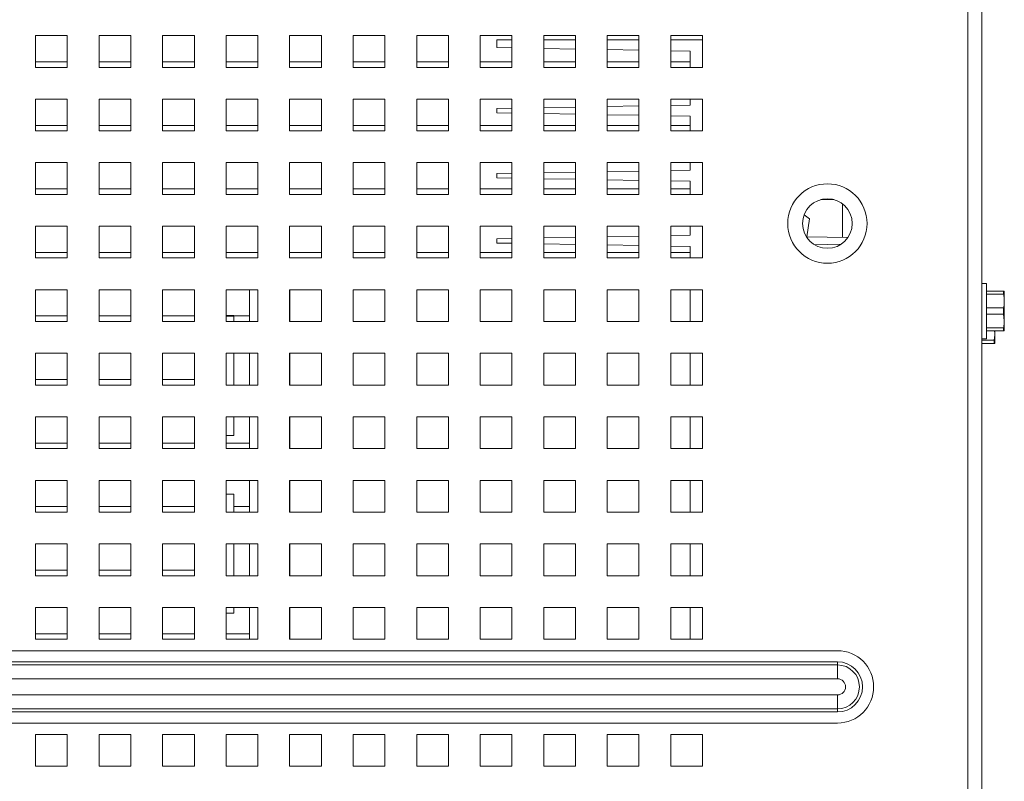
# Paper-space layout '2' of a CAD drawing. Header units: inches. Extents: x 1 to 109, y 1 to 85.
# Tile 64 of 71: x 59.11 to 64.28, y 72.86 to 76.85. Entities that reach past the tile are written whole.
import ezdxf

# ---------------------------------------------------------------- set-up
doc = ezdxf.new("R2010")
doc.units = ezdxf.units.IN
doc.header["$MEASUREMENT"] = 0

psp = doc.layouts.new('2')

# ---------------------------------------------------------------- linework, layer by layer
at = {"color": 7, "linetype": 'Continuous', "lineweight": 15, "ltscale": 5}
for p, q in [((64.0876, 69.0589), (64.0876, 82.2641)), ((64.1616, 82.2641), (64.1616, 69.0589)), ((59.3619, 76.7682), (59.1952, 76.7682)), ((59.1952, 76.7682), (59.1952, 76.6016)), ((59.3619, 76.6016), (59.3619, 76.7682)), ((59.6952, 76.7682), (59.5286, 76.7682)), ((59.5286, 76.7682), (59.5286, 76.6016)), ((59.6952, 76.6016), (59.6952, 76.7682)), ((60.0286, 76.7682), (59.8619, 76.7682)), ((59.8619, 76.7682), (59.8619, 76.6016)), ((60.0286, 76.6016), (60.0286, 76.7682)), ((60.3619, 76.7682), (60.1952, 76.7682)), ((60.1952, 76.7682), (60.1952, 76.6016)), ((60.3619, 76.6016), (60.3619, 76.7682)), ((60.6952, 76.7682), (60.5286, 76.7682)), ((60.5286, 76.7682), (60.5286, 76.6016)), ((60.6952, 76.6016), (60.6952, 76.7682)), ((61.0286, 76.7682), (60.8619, 76.7682)), ((60.8619, 76.7682), (60.8619, 76.6016)), ((61.0286, 76.6016), (61.0286, 76.7682)), ((61.3619, 76.7682), (61.1952, 76.7682)), ((61.1952, 76.7682), (61.1952, 76.6016)), ((61.3619, 76.6016), (61.3619, 76.7682)), ((61.6952, 76.7682), (61.5286, 76.7682)), ((61.5286, 76.7682), (61.5286, 76.6016)), ((61.6161, 76.7049), (61.6161, 76.7456)), ((61.6952, 76.7456), (61.6161, 76.7456)), ((61.6952, 76.6016), (61.6952, 76.7682)), ((62.0286, 76.7682), (61.8619, 76.7682)), ((61.8619, 76.7682), (61.8619, 76.6016)), ((62.0286, 76.7456), (61.8619, 76.7456)), ((62.0286, 76.6016), (62.0286, 76.7682)), ((62.3619, 76.7682), (62.1952, 76.7682)), ((62.1952, 76.7682), (62.1952, 76.6016)), ((62.3619, 76.7456), (62.1952, 76.7456)), ((62.3619, 76.6016), (62.3619, 76.7682)), ((62.6952, 76.7682), (62.5286, 76.7682)), ((62.5286, 76.7682), (62.5286, 76.6016)), ((62.6952, 76.7456), (62.5286, 76.7456)), ((62.6952, 76.6016), (62.6952, 76.7682)), ((61.6952, 76.7036), (61.6161, 76.7049)), ((62.0286, 76.6977), (61.8619, 76.7006)), ((62.3619, 76.6919), (62.1952, 76.6948)), ((62.6307, 76.6872), (62.5286, 76.689)), ((62.6307, 76.6016), (62.6307, 76.6872)), ((59.1952, 76.6307), (59.3617, 76.6307)), ((59.3617, 76.6307), (59.3617, 76.6016)), ((59.5286, 76.6307), (59.6951, 76.6307)), ((59.6951, 76.6307), (59.6951, 76.6016)), ((59.8619, 76.6307), (60.0284, 76.6307)), ((60.0284, 76.6307), (60.0284, 76.6016)), ((60.1952, 76.6307), (60.3617, 76.6307)), ((60.3617, 76.6307), (60.3617, 76.6016)), ((60.5286, 76.6307), (60.6951, 76.6307)), ((60.6951, 76.6307), (60.6951, 76.6016)), ((60.8619, 76.6307), (61.0284, 76.6307)), ((61.0284, 76.6307), (61.0284, 76.6016)), ((61.1952, 76.6307), (61.3617, 76.6307)), ((61.3617, 76.6307), (61.3617, 76.6016)), ((61.5286, 76.6307), (61.6951, 76.6307)), ((61.6951, 76.6307), (61.6951, 76.6016)), ((61.8619, 76.6307), (62.0284, 76.6307)), ((62.0284, 76.6307), (62.0284, 76.6016)), ((62.1952, 76.6307), (62.3617, 76.6307)), ((62.3617, 76.6307), (62.3617, 76.6016)), ((62.5286, 76.6307), (62.6307, 76.6307)), ((59.1952, 76.6016), (59.3619, 76.6016)), ((59.5286, 76.6016), (59.6952, 76.6016)), ((59.8619, 76.6016), (60.0286, 76.6016)), ((60.1952, 76.6016), (60.3619, 76.6016)), ((60.5286, 76.6016), (60.6952, 76.6016)), ((60.8619, 76.6016), (61.0286, 76.6016)), ((61.1952, 76.6016), (61.3619, 76.6016)), ((61.5286, 76.6016), (61.6952, 76.6016)), ((61.8619, 76.6016), (62.0286, 76.6016)), ((62.1952, 76.6016), (62.3619, 76.6016)), ((62.5286, 76.6016), (62.6952, 76.6016)), ((59.3619, 76.4349), (59.1952, 76.4349)), ((59.1952, 76.4349), (59.1952, 76.2682)), ((59.3619, 76.2682), (59.3619, 76.4349)), ((59.6952, 76.4349), (59.5286, 76.4349)), ((59.5286, 76.4349), (59.5286, 76.2682)), ((59.6952, 76.2682), (59.6952, 76.4349)), ((60.0286, 76.4349), (59.8619, 76.4349)), ((59.8619, 76.4349), (59.8619, 76.2682)), ((60.0286, 76.2682), (60.0286, 76.4349)), ((60.3619, 76.4349), (60.1952, 76.4349)), ((60.1952, 76.4349), (60.1952, 76.2682)), ((60.3619, 76.2682), (60.3619, 76.4349)), ((60.6952, 76.4349), (60.5286, 76.4349)), ((60.5286, 76.4349), (60.5286, 76.2682)), ((60.6952, 76.2682), (60.6952, 76.4349)), ((61.0286, 76.4349), (60.8619, 76.4349)), ((60.8619, 76.4349), (60.8619, 76.2682)), ((61.0286, 76.2682), (61.0286, 76.4349)), ((61.3619, 76.4349), (61.1952, 76.4349)), ((61.1952, 76.4349), (61.1952, 76.2682)), ((61.3619, 76.2682), (61.3619, 76.4349)), ((61.6952, 76.4349), (61.5286, 76.4349)), ((61.5286, 76.4349), (61.5286, 76.2682)), ((61.6952, 76.2682), (61.6952, 76.4349)), ((62.0286, 76.4349), (61.8619, 76.4349)), ((61.8619, 76.4349), (61.8619, 76.2682)), ((62.0286, 76.2682), (62.0286, 76.4349)), ((62.3619, 76.4349), (62.1952, 76.4349)), ((62.1952, 76.4349), (62.1952, 76.2682)), ((62.3619, 76.2682), (62.3619, 76.4349)), ((62.6952, 76.4349), (62.5286, 76.4349)), ((62.5286, 76.4349), (62.5286, 76.2682)), ((62.6307, 76.4039), (62.6307, 76.4349)), ((62.6952, 76.2682), (62.6952, 76.4349)), ((61.6161, 76.3862), (61.6952, 76.3876)), ((61.6161, 76.3633), (61.6161, 76.3862)), ((61.8619, 76.3905), (62.0286, 76.3934)), ((62.1952, 76.3963), (62.3619, 76.3992)), ((62.5286, 76.4021), (62.6307, 76.4039)), ((61.6952, 76.3619), (61.6161, 76.3633)), ((62.0286, 76.3561), (61.8619, 76.359)), ((62.3619, 76.3502), (62.1952, 76.3532)), ((62.6307, 76.3456), (62.5286, 76.3473)), ((62.6307, 76.2682), (62.6307, 76.3456)), ((59.1952, 76.2974), (59.3617, 76.2974)), ((59.1952, 76.2682), (59.3619, 76.2682)), ((59.3617, 76.2974), (59.3617, 76.2682)), ((59.5286, 76.2974), (59.6951, 76.2974)), ((59.5286, 76.2682), (59.6952, 76.2682)), ((59.6951, 76.2974), (59.6951, 76.2682)), ((59.8619, 76.2974), (60.0284, 76.2974)), ((59.8619, 76.2682), (60.0286, 76.2682)), ((60.0284, 76.2974), (60.0284, 76.2682)), ((60.1952, 76.2974), (60.3617, 76.2974)), ((60.1952, 76.2682), (60.3619, 76.2682)), ((60.3617, 76.2974), (60.3617, 76.2682)), ((60.5286, 76.2974), (60.6951, 76.2974)), ((60.5286, 76.2682), (60.6952, 76.2682)), ((60.6951, 76.2974), (60.6951, 76.2682)), ((60.8619, 76.2974), (61.0284, 76.2974)), ((60.8619, 76.2682), (61.0286, 76.2682)), ((61.0284, 76.2974), (61.0284, 76.2682)), ((61.1952, 76.2974), (61.3617, 76.2974)), ((61.1952, 76.2682), (61.3619, 76.2682)), ((61.3617, 76.2974), (61.3617, 76.2682)), ((61.5286, 76.2974), (61.6951, 76.2974)), ((61.5286, 76.2682), (61.6952, 76.2682)), ((61.6951, 76.2974), (61.6951, 76.2682)), ((61.8619, 76.2974), (62.0284, 76.2974)), ((61.8619, 76.2682), (62.0286, 76.2682)), ((62.0284, 76.2974), (62.0284, 76.2682)), ((62.1952, 76.2974), (62.3617, 76.2974)), ((62.1952, 76.2682), (62.3619, 76.2682)), ((62.3617, 76.2974), (62.3617, 76.2682)), ((62.5286, 76.2974), (62.6307, 76.2974)), ((62.5286, 76.2682), (62.6952, 76.2682)), ((59.3619, 76.1016), (59.1952, 76.1016)), ((59.1952, 76.1016), (59.1952, 75.9349)), ((59.3619, 75.9349), (59.3619, 76.1016)), ((59.6952, 76.1016), (59.5286, 76.1016)), ((59.5286, 76.1016), (59.5286, 75.9349)), ((59.6952, 75.9349), (59.6952, 76.1016)), ((60.0286, 76.1016), (59.8619, 76.1016)), ((59.8619, 76.1016), (59.8619, 75.9349)), ((60.0286, 75.9349), (60.0286, 76.1016)), ((60.3619, 76.1016), (60.1952, 76.1016)), ((60.1952, 76.1016), (60.1952, 75.9349)), ((60.3619, 75.9349), (60.3619, 76.1016)), ((60.6952, 76.1016), (60.5286, 76.1016)), ((60.5286, 76.1016), (60.5286, 75.9349)), ((60.6952, 75.9349), (60.6952, 76.1016)), ((61.0286, 76.1016), (60.8619, 76.1016)), ((60.8619, 76.1016), (60.8619, 75.9349)), ((61.0286, 75.9349), (61.0286, 76.1016)), ((61.3619, 76.1016), (61.1952, 76.1016)), ((61.1952, 76.1016), (61.1952, 75.9349)), ((61.3619, 75.9349), (61.3619, 76.1016)), ((61.6952, 76.1016), (61.5286, 76.1016)), ((61.5286, 76.1016), (61.5286, 75.9349)), ((61.6952, 75.9349), (61.6952, 76.1016)), ((62.0286, 76.1016), (61.8619, 76.1016)), ((61.8619, 76.1016), (61.8619, 75.9349)), ((62.0286, 75.9349), (62.0286, 76.1016)), ((62.3619, 76.1016), (62.1952, 76.1016)), ((62.1952, 76.1016), (62.1952, 75.9349)), ((62.3619, 75.9349), (62.3619, 76.1016)), ((62.6952, 76.1016), (62.5286, 76.1016)), ((62.5286, 76.1016), (62.5286, 75.9349)), ((62.5286, 76.0604), (62.6307, 76.0622)), ((62.6307, 76.0622), (62.6307, 76.1016)), ((62.6952, 75.9349), (62.6952, 76.1016)), ((61.6161, 76.0445), (61.6952, 76.0459)), ((61.6161, 76.0216), (61.6161, 76.0445)), ((61.6952, 76.0202), (61.6161, 76.0216)), ((61.8619, 76.0488), (62.0286, 76.0517)), ((62.0286, 76.0144), (61.8619, 76.0173)), ((62.1952, 76.0546), (62.3619, 76.0575)), ((62.3619, 76.0086), (62.1952, 76.0115)), ((59.1952, 75.9641), (59.3617, 75.9641)), ((59.3617, 75.9641), (59.3617, 75.9349)), ((59.5286, 75.9641), (59.6951, 75.9641)), ((59.6951, 75.9641), (59.6951, 75.9349)), ((59.8619, 75.9641), (60.0284, 75.9641)), ((60.0284, 75.9641), (60.0284, 75.9349)), ((60.1952, 75.9641), (60.3617, 75.9641)), ((60.3617, 75.9641), (60.3617, 75.9349)), ((60.5286, 75.9641), (60.6951, 75.9641)), ((60.6951, 75.9641), (60.6951, 75.9349)), ((60.8619, 75.9641), (61.0284, 75.9641)), ((61.0284, 75.9641), (61.0284, 75.9349)), ((61.1952, 75.9641), (61.3617, 75.9641)), ((61.3617, 75.9641), (61.3617, 75.9349)), ((61.5286, 75.9641), (61.6951, 75.9641)), ((61.6951, 75.9641), (61.6951, 75.9349)), ((61.8619, 75.9641), (62.0284, 75.9641)), ((62.0284, 75.9641), (62.0284, 75.9349)), ((62.1952, 75.9641), (62.3617, 75.9641)), ((62.3617, 75.9641), (62.3617, 75.9349)), ((62.6307, 76.0039), (62.5286, 76.0057)), ((62.5286, 75.9641), (62.6307, 75.9641)), ((62.6307, 75.9349), (62.6307, 76.0039)), ((59.1952, 75.9349), (59.3619, 75.9349)), ((59.5286, 75.9349), (59.6952, 75.9349)), ((59.8619, 75.9349), (60.0286, 75.9349)), ((60.1952, 75.9349), (60.3619, 75.9349)), ((60.5286, 75.9349), (60.6952, 75.9349)), ((60.8619, 75.9349), (61.0286, 75.9349)), ((61.1952, 75.9349), (61.3619, 75.9349)), ((61.5286, 75.9349), (61.6952, 75.9349)), ((61.8619, 75.9349), (62.0286, 75.9349)), ((62.1952, 75.9349), (62.3619, 75.9349)), ((62.5286, 75.9349), (62.6952, 75.9349)), ((63.3847, 75.9079), (63.3168, 75.9079)), ((63.4295, 75.8858), (63.4295, 75.7094)), ((63.2566, 75.8063), (63.2291, 75.8282)), ((63.2427, 75.7126), (63.2566, 75.8063)), ((59.3619, 75.7682), (59.1952, 75.7682)), ((59.1952, 75.7682), (59.1952, 75.6016)), ((59.3619, 75.6016), (59.3619, 75.7682)), ((59.6952, 75.7682), (59.5286, 75.7682)), ((59.5286, 75.7682), (59.5286, 75.6016)), ((59.6952, 75.6016), (59.6952, 75.7682)), ((60.0286, 75.7682), (59.8619, 75.7682)), ((59.8619, 75.7682), (59.8619, 75.6016)), ((60.0286, 75.6016), (60.0286, 75.7682)), ((60.3619, 75.7682), (60.1952, 75.7682)), ((60.1952, 75.7682), (60.1952, 75.6016)), ((60.3619, 75.6016), (60.3619, 75.7682)), ((60.6952, 75.7682), (60.5286, 75.7682)), ((60.5286, 75.7682), (60.5286, 75.6016)), ((60.6952, 75.6016), (60.6952, 75.7682)), ((61.0286, 75.7682), (60.8619, 75.7682)), ((60.8619, 75.7682), (60.8619, 75.6016)), ((61.0286, 75.6016), (61.0286, 75.7682)), ((61.3619, 75.7682), (61.1952, 75.7682)), ((61.1952, 75.7682), (61.1952, 75.6016)), ((61.3619, 75.6016), (61.3619, 75.7682)), ((61.6952, 75.7682), (61.5286, 75.7682)), ((61.5286, 75.7682), (61.5286, 75.6016)), ((61.6952, 75.6016), (61.6952, 75.7682)), ((62.0286, 75.7682), (61.8619, 75.7682)), ((61.8619, 75.7682), (61.8619, 75.6016)), ((62.0286, 75.6016), (62.0286, 75.7682)), ((62.3619, 75.7682), (62.1952, 75.7682)), ((62.1952, 75.7682), (62.1952, 75.6016)), ((62.3619, 75.6016), (62.3619, 75.7682)), ((62.6952, 75.7682), (62.5286, 75.7682)), ((62.5286, 75.7682), (62.5286, 75.6016)), ((62.6307, 75.7206), (62.6307, 75.7682)), ((62.6952, 75.6016), (62.6952, 75.7682)), ((61.6161, 75.7028), (61.6952, 75.7042)), ((61.6161, 75.6799), (61.6161, 75.7028)), ((61.8619, 75.7071), (62.0286, 75.71)), ((62.1952, 75.713), (62.3619, 75.7159)), ((62.5286, 75.7188), (62.6307, 75.7206)), ((63.4579, 75.7089), (63.241, 75.7127)), ((61.6952, 75.6786), (61.6161, 75.6799)), ((62.0286, 75.6727), (61.8619, 75.6756)), ((62.3619, 75.6669), (62.1952, 75.6698)), ((62.6307, 75.6622), (62.5286, 75.664)), ((62.6307, 75.6016), (62.6307, 75.6622)), ((63.2839, 75.6709), (63.4214, 75.6733)), ((59.1952, 75.6307), (59.3617, 75.6307)), ((59.1952, 75.6016), (59.3619, 75.6016)), ((59.3617, 75.6307), (59.3617, 75.6016)), ((59.5286, 75.6307), (59.6951, 75.6307)), ((59.5286, 75.6016), (59.6952, 75.6016)), ((59.6951, 75.6307), (59.6951, 75.6016)), ((59.8619, 75.6307), (60.0284, 75.6307)), ((59.8619, 75.6016), (60.0286, 75.6016)), ((60.0284, 75.6307), (60.0284, 75.6016)), ((60.1952, 75.6307), (60.3617, 75.6307)), ((60.1952, 75.6016), (60.3619, 75.6016)), ((60.3617, 75.6307), (60.3617, 75.6016)), ((60.5286, 75.6307), (60.6951, 75.6307)), ((60.5286, 75.6016), (60.6952, 75.6016)), ((60.6951, 75.6307), (60.6951, 75.6016)), ((60.8619, 75.6307), (61.0284, 75.6307)), ((60.8619, 75.6016), (61.0286, 75.6016)), ((61.0284, 75.6307), (61.0284, 75.6016)), ((61.1952, 75.6307), (61.3617, 75.6307)), ((61.1952, 75.6016), (61.3619, 75.6016)), ((61.3617, 75.6307), (61.3617, 75.6016)), ((61.5286, 75.6307), (61.6951, 75.6307)), ((61.5286, 75.6016), (61.6952, 75.6016)), ((61.6951, 75.6307), (61.6951, 75.6016)), ((61.8619, 75.6307), (62.0284, 75.6307)), ((61.8619, 75.6016), (62.0286, 75.6016)), ((62.0284, 75.6307), (62.0284, 75.6016)), ((62.1952, 75.6307), (62.3617, 75.6307)), ((62.1952, 75.6016), (62.3619, 75.6016)), ((62.3617, 75.6307), (62.3617, 75.6016)), ((62.5286, 75.6307), (62.6307, 75.6307)), ((62.5286, 75.6016), (62.6952, 75.6016)), ((64.1851, 75.4682), (64.1616, 75.4682)), ((64.1851, 75.1782), (64.1851, 75.4682)), ((59.3619, 75.4349), (59.1952, 75.4349)), ((59.1952, 75.4349), (59.1952, 75.2682)), ((59.3619, 75.2682), (59.3619, 75.4349)), ((59.6952, 75.4349), (59.5286, 75.4349)), ((59.5286, 75.4349), (59.5286, 75.2682)), ((59.6952, 75.2682), (59.6952, 75.4349)), ((60.0286, 75.4349), (59.8619, 75.4349)), ((59.8619, 75.4349), (59.8619, 75.2682)), ((60.0286, 75.2682), (60.0286, 75.4349)), ((60.3619, 75.4349), (60.1952, 75.4349)), ((60.1952, 75.4349), (60.1952, 75.2682)), ((60.3186, 75.2682), (60.3186, 75.4349)), ((60.3619, 75.2682), (60.3619, 75.4349)), ((60.6952, 75.4349), (60.5286, 75.4349)), ((60.5286, 75.4349), (60.5286, 75.2682)), ((60.5302, 75.4349), (60.5302, 75.2682)), ((60.6952, 75.2682), (60.6952, 75.4349)), ((61.0286, 75.4349), (60.8619, 75.4349)), ((60.8619, 75.4349), (60.8619, 75.2682)), ((61.0286, 75.2682), (61.0286, 75.4349)), ((61.3619, 75.4349), (61.1952, 75.4349)), ((61.1952, 75.4349), (61.1952, 75.2682)), ((61.3619, 75.2682), (61.3619, 75.4349)), ((61.6952, 75.4349), (61.5286, 75.4349)), ((61.5286, 75.4349), (61.5286, 75.2682)), ((61.6952, 75.2682), (61.6952, 75.4349)), ((62.0286, 75.4349), (61.8619, 75.4349)), ((61.8619, 75.4349), (61.8619, 75.2682)), ((62.0286, 75.2682), (62.0286, 75.4349)), ((62.3619, 75.4349), (62.1952, 75.4349)), ((62.1952, 75.4349), (62.1952, 75.2682)), ((62.3619, 75.2682), (62.3619, 75.4349)), ((62.6952, 75.4349), (62.5286, 75.4349)), ((62.5286, 75.4349), (62.5286, 75.2682)), ((62.6307, 75.2682), (62.6307, 75.4349)), ((62.6952, 75.2682), (62.6952, 75.4349)), ((64.1851, 75.4274), (64.2754, 75.4274)), ((64.2754, 75.4109), (64.1851, 75.4109)), ((64.2754, 75.4109), (64.2754, 75.4274)), ((64.2791, 75.4266), (64.2787, 75.4274)), ((64.2791, 75.4266), (64.2791, 75.3753)), ((64.1851, 75.3397), (64.2754, 75.3397)), ((64.2754, 75.3068), (64.2754, 75.3397)), ((64.2791, 75.3753), (64.2791, 75.2711)), ((59.1952, 75.2974), (59.3617, 75.2974)), ((59.3617, 75.2974), (59.3617, 75.2682)), ((59.5286, 75.2974), (59.6951, 75.2974)), ((59.6951, 75.2974), (59.6951, 75.2682)), ((59.8619, 75.2974), (60.0284, 75.2974)), ((60.0284, 75.2974), (60.0284, 75.2682)), ((60.1952, 75.2995), (60.2353, 75.2995)), ((60.1952, 75.296), (60.2353, 75.296)), ((60.2353, 75.296), (60.2353, 75.2995)), ((60.2353, 75.2974), (60.3186, 75.2974)), ((60.2353, 75.2682), (60.2353, 75.296)), ((64.2754, 75.3068), (64.1851, 75.3068)), ((64.2791, 75.2711), (64.2754, 75.3068)), ((59.1952, 75.2682), (59.3619, 75.2682)), ((59.5286, 75.2682), (59.6952, 75.2682)), ((59.8619, 75.2682), (60.0286, 75.2682)), ((60.1952, 75.2682), (60.3619, 75.2682)), ((60.5286, 75.2682), (60.6952, 75.2682)), ((60.8619, 75.2682), (61.0286, 75.2682)), ((61.1952, 75.2682), (61.3619, 75.2682)), ((61.5286, 75.2682), (61.6952, 75.2682)), ((61.8619, 75.2682), (62.0286, 75.2682)), ((62.1952, 75.2682), (62.3619, 75.2682)), ((62.5286, 75.2682), (62.6952, 75.2682)), ((64.1851, 75.2355), (64.2754, 75.2355)), ((64.2754, 75.2191), (64.2754, 75.2355)), ((64.2791, 75.2199), (64.2791, 75.2711)), ((64.2754, 75.2191), (64.1851, 75.2191)), ((64.2292, 75.2055), (64.2278, 75.2191)), ((64.2292, 75.2191), (64.2292, 75.2055)), ((64.2292, 75.1542), (64.2292, 75.2055)), ((64.2787, 75.2191), (64.2791, 75.2199)), ((64.1616, 75.1782), (64.1851, 75.1782)), ((64.1616, 75.1698), (64.2256, 75.1698)), ((64.2256, 75.1534), (64.1616, 75.1534)), ((64.2256, 75.1534), (64.2256, 75.1698)), ((64.2288, 75.1534), (64.2292, 75.1542)), ((59.3619, 75.1016), (59.1952, 75.1016)), ((59.1952, 75.1016), (59.1952, 74.9349)), ((59.3619, 74.9349), (59.3619, 75.1016)), ((59.6952, 75.1016), (59.5286, 75.1016)), ((59.5286, 75.1016), (59.5286, 74.9349)), ((59.6952, 74.9349), (59.6952, 75.1016)), ((60.0286, 75.1016), (59.8619, 75.1016)), ((59.8619, 75.1016), (59.8619, 74.9349)), ((60.0286, 74.9349), (60.0286, 75.1016)), ((60.3619, 75.1016), (60.1952, 75.1016)), ((60.1952, 75.1016), (60.1952, 74.9349)), ((60.2353, 74.9872), (60.2353, 75.1016)), ((60.3186, 74.9349), (60.3186, 75.1016)), ((60.3619, 74.9349), (60.3619, 75.1016)), ((60.6952, 75.1016), (60.5286, 75.1016)), ((60.5286, 75.1016), (60.5286, 74.9349)), ((60.5302, 75.1016), (60.5302, 74.9349)), ((60.6952, 74.9349), (60.6952, 75.1016)), ((61.0286, 75.1016), (60.8619, 75.1016)), ((60.8619, 75.1016), (60.8619, 74.9349)), ((61.0286, 74.9349), (61.0286, 75.1016)), ((61.3619, 75.1016), (61.1952, 75.1016)), ((61.1952, 75.1016), (61.1952, 74.9349)), ((61.3619, 74.9349), (61.3619, 75.1016)), ((61.6952, 75.1016), (61.5286, 75.1016)), ((61.5286, 75.1016), (61.5286, 74.9349)), ((61.6952, 74.9349), (61.6952, 75.1016)), ((62.0286, 75.1016), (61.8619, 75.1016)), ((61.8619, 75.1016), (61.8619, 74.9349)), ((62.0286, 74.9349), (62.0286, 75.1016)), ((62.3619, 75.1016), (62.1952, 75.1016)), ((62.1952, 75.1016), (62.1952, 74.9349)), ((62.3619, 74.9349), (62.3619, 75.1016)), ((62.6952, 75.1016), (62.5286, 75.1016)), ((62.5286, 75.1016), (62.5286, 74.9349)), ((62.6307, 74.9349), (62.6307, 75.1016)), ((62.6952, 74.9349), (62.6952, 75.1016)), ((60.2353, 74.9349), (60.2353, 74.9872)), ((59.1952, 74.9641), (59.3617, 74.9641)), ((59.1952, 74.9349), (59.3619, 74.9349)), ((59.3617, 74.9641), (59.3617, 74.9349)), ((59.5286, 74.9641), (59.6951, 74.9641)), ((59.5286, 74.9349), (59.6952, 74.9349)), ((59.6951, 74.9641), (59.6951, 74.9349)), ((59.8619, 74.9641), (60.0284, 74.9641)), ((59.8619, 74.9349), (60.0286, 74.9349)), ((60.0284, 74.9641), (60.0284, 74.9349)), ((60.1952, 74.9349), (60.3619, 74.9349)), ((60.5286, 74.9349), (60.6952, 74.9349)), ((60.8619, 74.9349), (61.0286, 74.9349)), ((61.1952, 74.9349), (61.3619, 74.9349)), ((61.5286, 74.9349), (61.6952, 74.9349)), ((61.8619, 74.9349), (62.0286, 74.9349)), ((62.1952, 74.9349), (62.3619, 74.9349)), ((62.5286, 74.9349), (62.6952, 74.9349)), ((59.3619, 74.7682), (59.1952, 74.7682)), ((59.1952, 74.7682), (59.1952, 74.6016)), ((59.3619, 74.6016), (59.3619, 74.7682)), ((59.6952, 74.7682), (59.5286, 74.7682)), ((59.5286, 74.7682), (59.5286, 74.6016)), ((59.6952, 74.6016), (59.6952, 74.7682)), ((60.0286, 74.7682), (59.8619, 74.7682)), ((59.8619, 74.7682), (59.8619, 74.6016)), ((60.0286, 74.6016), (60.0286, 74.7682)), ((60.3619, 74.7682), (60.1952, 74.7682)), ((60.1952, 74.7682), (60.1952, 74.6016)), ((60.2353, 74.671), (60.2353, 74.7682)), ((60.3186, 74.6016), (60.3186, 74.7682)), ((60.3619, 74.6016), (60.3619, 74.7682)), ((60.6952, 74.7682), (60.5286, 74.7682)), ((60.5286, 74.7682), (60.5286, 74.6016)), ((60.5302, 74.7682), (60.5302, 74.6016)), ((60.6952, 74.6016), (60.6952, 74.7682)), ((61.0286, 74.7682), (60.8619, 74.7682)), ((60.8619, 74.7682), (60.8619, 74.6016)), ((61.0286, 74.6016), (61.0286, 74.7682)), ((61.3619, 74.7682), (61.1952, 74.7682)), ((61.1952, 74.7682), (61.1952, 74.6016)), ((61.3619, 74.6016), (61.3619, 74.7682)), ((61.6952, 74.7682), (61.5286, 74.7682)), ((61.5286, 74.7682), (61.5286, 74.6016)), ((61.6952, 74.6016), (61.6952, 74.7682)), ((62.0286, 74.7682), (61.8619, 74.7682)), ((61.8619, 74.7682), (61.8619, 74.6016)), ((62.0286, 74.6016), (62.0286, 74.7682)), ((62.3619, 74.7682), (62.1952, 74.7682)), ((62.1952, 74.7682), (62.1952, 74.6016)), ((62.3619, 74.6016), (62.3619, 74.7682)), ((62.6952, 74.7682), (62.5286, 74.7682)), ((62.5286, 74.7682), (62.5286, 74.6016)), ((62.6307, 74.6016), (62.6307, 74.7682)), ((62.6952, 74.6016), (62.6952, 74.7682)), ((60.1952, 74.671), (60.2353, 74.671)), ((59.1952, 74.6307), (59.3617, 74.6307)), ((59.3617, 74.6307), (59.3617, 74.6016)), ((59.5286, 74.6307), (59.6951, 74.6307)), ((59.6951, 74.6307), (59.6951, 74.6016)), ((59.8619, 74.6307), (60.0284, 74.6307)), ((60.0284, 74.6307), (60.0284, 74.6016)), ((60.1952, 74.6307), (60.3186, 74.6307)), ((59.1952, 74.6016), (59.3619, 74.6016)), ((59.5286, 74.6016), (59.6952, 74.6016)), ((59.8619, 74.6016), (60.0286, 74.6016)), ((60.1952, 74.6016), (60.3619, 74.6016)), ((60.5286, 74.6016), (60.6952, 74.6016)), ((60.8619, 74.6016), (61.0286, 74.6016)), ((61.1952, 74.6016), (61.3619, 74.6016)), ((61.5286, 74.6016), (61.6952, 74.6016)), ((61.8619, 74.6016), (62.0286, 74.6016)), ((62.1952, 74.6016), (62.3619, 74.6016)), ((62.5286, 74.6016), (62.6952, 74.6016)), ((59.3619, 74.4349), (59.1952, 74.4349)), ((59.1952, 74.4349), (59.1952, 74.2682)), ((59.3619, 74.2682), (59.3619, 74.4349)), ((59.6952, 74.4349), (59.5286, 74.4349)), ((59.5286, 74.4349), (59.5286, 74.2682)), ((59.6952, 74.2682), (59.6952, 74.4349)), ((60.0286, 74.4349), (59.8619, 74.4349)), ((59.8619, 74.4349), (59.8619, 74.2682)), ((60.0286, 74.2682), (60.0286, 74.4349)), ((60.3619, 74.4349), (60.1952, 74.4349)), ((60.1952, 74.4349), (60.1952, 74.2682)), ((60.3186, 74.2682), (60.3186, 74.4349)), ((60.3619, 74.2682), (60.3619, 74.4349)), ((60.6952, 74.4349), (60.5286, 74.4349)), ((60.5286, 74.4349), (60.5286, 74.2682)), ((60.5302, 74.4349), (60.5302, 74.2682)), ((60.6952, 74.2682), (60.6952, 74.4349)), ((61.0286, 74.4349), (60.8619, 74.4349)), ((60.8619, 74.4349), (60.8619, 74.2682)), ((61.0286, 74.2682), (61.0286, 74.4349)), ((61.3619, 74.4349), (61.1952, 74.4349)), ((61.1952, 74.4349), (61.1952, 74.2682)), ((61.3619, 74.2682), (61.3619, 74.4349)), ((61.6952, 74.4349), (61.5286, 74.4349)), ((61.5286, 74.4349), (61.5286, 74.2682)), ((61.6952, 74.2682), (61.6952, 74.4349)), ((62.0286, 74.4349), (61.8619, 74.4349)), ((61.8619, 74.4349), (61.8619, 74.2682)), ((62.0286, 74.2682), (62.0286, 74.4349)), ((62.3619, 74.4349), (62.1952, 74.4349)), ((62.1952, 74.4349), (62.1952, 74.2682)), ((62.3619, 74.2682), (62.3619, 74.4349)), ((62.6952, 74.4349), (62.5286, 74.4349)), ((62.5286, 74.4349), (62.5286, 74.2682)), ((62.6307, 74.4349), (62.6307, 74.2682)), ((62.6952, 74.2682), (62.6952, 74.4349)), ((60.1952, 74.3627), (60.2353, 74.3627)), ((60.2353, 74.2682), (60.2353, 74.3627)), ((59.1952, 74.2974), (59.3617, 74.2974)), ((59.1952, 74.2682), (59.3619, 74.2682)), ((59.3617, 74.2974), (59.3617, 74.2682)), ((59.5286, 74.2974), (59.6951, 74.2974)), ((59.5286, 74.2682), (59.6952, 74.2682)), ((59.6951, 74.2974), (59.6951, 74.2682)), ((59.8619, 74.2974), (60.0284, 74.2974)), ((59.8619, 74.2682), (60.0286, 74.2682)), ((60.0284, 74.2974), (60.0284, 74.2682)), ((60.1952, 74.2682), (60.3619, 74.2682)), ((60.2353, 74.2974), (60.3186, 74.2974)), ((60.5286, 74.2682), (60.6952, 74.2682)), ((60.8619, 74.2682), (61.0286, 74.2682)), ((61.1952, 74.2682), (61.3619, 74.2682)), ((61.5286, 74.2682), (61.6952, 74.2682)), ((61.8619, 74.2682), (62.0286, 74.2682)), ((62.1952, 74.2682), (62.3619, 74.2682)), ((62.5286, 74.2682), (62.6952, 74.2682)), ((59.3619, 74.1016), (59.1952, 74.1016)), ((59.1952, 74.1016), (59.1952, 73.9349)), ((59.3619, 73.9349), (59.3619, 74.1016)), ((59.6952, 74.1016), (59.5286, 74.1016)), ((59.5286, 74.1016), (59.5286, 73.9349)), ((59.6952, 73.9349), (59.6952, 74.1016)), ((60.0286, 74.1016), (59.8619, 74.1016)), ((59.8619, 74.1016), (59.8619, 73.9349)), ((60.0286, 73.9349), (60.0286, 74.1016)), ((60.3619, 74.1016), (60.1952, 74.1016)), ((60.1952, 74.1016), (60.1952, 73.9349)), ((60.2353, 73.9349), (60.2353, 74.1016)), ((60.3186, 73.9349), (60.3186, 74.1016)), ((60.3619, 73.9349), (60.3619, 74.1016)), ((60.6952, 74.1016), (60.5286, 74.1016)), ((60.5286, 74.1016), (60.5286, 73.9349)), ((60.5302, 74.1016), (60.5302, 73.9349)), ((60.6952, 73.9349), (60.6952, 74.1016)), ((61.0286, 74.1016), (60.8619, 74.1016)), ((60.8619, 74.1016), (60.8619, 73.9349)), ((61.0286, 73.9349), (61.0286, 74.1016)), ((61.3619, 74.1016), (61.1952, 74.1016)), ((61.1952, 74.1016), (61.1952, 73.9349)), ((61.3619, 73.9349), (61.3619, 74.1016)), ((61.6952, 74.1016), (61.5286, 74.1016)), ((61.5286, 74.1016), (61.5286, 73.9349)), ((61.6952, 73.9349), (61.6952, 74.1016)), ((62.0286, 74.1016), (61.8619, 74.1016)), ((61.8619, 74.1016), (61.8619, 73.9349)), ((62.0286, 73.9349), (62.0286, 74.1016)), ((62.3619, 74.1016), (62.1952, 74.1016)), ((62.1952, 74.1016), (62.1952, 73.9349)), ((62.3619, 73.9349), (62.3619, 74.1016)), ((62.6952, 74.1016), (62.5286, 74.1016)), ((62.5286, 74.1016), (62.5286, 73.9349)), ((62.6307, 74.1016), (62.6307, 73.9349)), ((62.6952, 73.9349), (62.6952, 74.1016)), ((59.1952, 73.9641), (59.3617, 73.9641)), ((59.3617, 73.9641), (59.3617, 73.9349)), ((59.5286, 73.9641), (59.6951, 73.9641)), ((59.6951, 73.9641), (59.6951, 73.9349)), ((59.8619, 73.9641), (60.0284, 73.9641)), ((60.0284, 73.9641), (60.0284, 73.9349)), ((59.1952, 73.9349), (59.3619, 73.9349)), ((59.5286, 73.9349), (59.6952, 73.9349)), ((59.8619, 73.9349), (60.0286, 73.9349)), ((60.1952, 73.9349), (60.3619, 73.9349)), ((60.5286, 73.9349), (60.6952, 73.9349)), ((60.8619, 73.9349), (61.0286, 73.9349)), ((61.1952, 73.9349), (61.3619, 73.9349)), ((61.5286, 73.9349), (61.6952, 73.9349)), ((61.8619, 73.9349), (62.0286, 73.9349)), ((62.1952, 73.9349), (62.3619, 73.9349)), ((62.5286, 73.9349), (62.6952, 73.9349)), ((59.3619, 73.7682), (59.1952, 73.7682)), ((59.1952, 73.7682), (59.1952, 73.6016)), ((59.3619, 73.6016), (59.3619, 73.7682)), ((59.6952, 73.7682), (59.5286, 73.7682)), ((59.5286, 73.7682), (59.5286, 73.6016)), ((59.6952, 73.6016), (59.6952, 73.7682)), ((60.0286, 73.7682), (59.8619, 73.7682)), ((59.8619, 73.7682), (59.8619, 73.6016)), ((60.0286, 73.6016), (60.0286, 73.7682)), ((60.3619, 73.7682), (60.1952, 73.7682)), ((60.1952, 73.7682), (60.1952, 73.6016)), ((60.1952, 73.7377), (60.2353, 73.7377)), ((60.1952, 73.7377), (60.2353, 73.7377)), ((60.2353, 73.7377), (60.2353, 73.7682)), ((60.2353, 73.7377), (60.2353, 73.7377)), ((60.3186, 73.6016), (60.3186, 73.7682)), ((60.3619, 73.6016), (60.3619, 73.7682)), ((60.6952, 73.7682), (60.5286, 73.7682)), ((60.5286, 73.7682), (60.5286, 73.6016)), ((60.5302, 73.7682), (60.5302, 73.6016)), ((60.6952, 73.6016), (60.6952, 73.7682)), ((61.0286, 73.7682), (60.8619, 73.7682)), ((60.8619, 73.7682), (60.8619, 73.6016)), ((61.0286, 73.6016), (61.0286, 73.7682)), ((61.3619, 73.7682), (61.1952, 73.7682)), ((61.1952, 73.7682), (61.1952, 73.6016)), ((61.3619, 73.6016), (61.3619, 73.7682)), ((61.6952, 73.7682), (61.5286, 73.7682)), ((61.5286, 73.7682), (61.5286, 73.6016)), ((61.6952, 73.6016), (61.6952, 73.7682)), ((62.0286, 73.7682), (61.8619, 73.7682)), ((61.8619, 73.7682), (61.8619, 73.6016)), ((62.0286, 73.6016), (62.0286, 73.7682)), ((62.3619, 73.7682), (62.1952, 73.7682)), ((62.1952, 73.7682), (62.1952, 73.6016)), ((62.3619, 73.6016), (62.3619, 73.7682)), ((62.6952, 73.7682), (62.5286, 73.7682)), ((62.5286, 73.7682), (62.5286, 73.6016)), ((62.6307, 73.7682), (62.6307, 73.6016)), ((62.6952, 73.6016), (62.6952, 73.7682)), ((59.1952, 73.6307), (59.3617, 73.6307)), ((59.1952, 73.6016), (59.3619, 73.6016)), ((59.3617, 73.6307), (59.3617, 73.6016)), ((59.5286, 73.6307), (59.6951, 73.6307)), ((59.5286, 73.6016), (59.6952, 73.6016)), ((59.6951, 73.6307), (59.6951, 73.6016)), ((59.8619, 73.6307), (60.0284, 73.6307)), ((59.8619, 73.6016), (60.0286, 73.6016)), ((60.0284, 73.6307), (60.0284, 73.6016)), ((60.1952, 73.6307), (60.3186, 73.6307)), ((60.1952, 73.6016), (60.3619, 73.6016)), ((60.5286, 73.6016), (60.6952, 73.6016)), ((60.8619, 73.6016), (61.0286, 73.6016)), ((61.1952, 73.6016), (61.3619, 73.6016)), ((61.5286, 73.6016), (61.6952, 73.6016)), ((61.8619, 73.6016), (62.0286, 73.6016)), ((62.1952, 73.6016), (62.3619, 73.6016)), ((62.5286, 73.6016), (62.6952, 73.6016)), ((47.1536, 73.5414), (63.4036, 73.5414)), ((47.1536, 73.4832), (63.4036, 73.4832)), ((63.4036, 73.4667), (63.4036, 73.4832)), ((47.1536, 73.4667), (63.4036, 73.4667)), ((63.4036, 73.4667), (63.4036, 73.3939)), ((63.4036, 73.3939), (47.1536, 73.3939)), ((47.1536, 73.3092), (63.4036, 73.3092)), ((63.4036, 73.2364), (63.4036, 73.3092)), ((63.4036, 73.2364), (47.1536, 73.2364)), ((63.4036, 73.2199), (47.1536, 73.2199)), ((63.4036, 73.2199), (63.4036, 73.2364)), ((63.4036, 73.1617), (47.1536, 73.1617)), ((59.3619, 73.1016), (59.1952, 73.1016)), ((59.1952, 73.1016), (59.1952, 72.9349)), ((59.3619, 72.9349), (59.3619, 73.1016)), ((59.6952, 73.1016), (59.5286, 73.1016)), ((59.5286, 73.1016), (59.5286, 72.9349)), ((59.6952, 72.9349), (59.6952, 73.1016)), ((60.0286, 73.1016), (59.8619, 73.1016)), ((59.8619, 73.1016), (59.8619, 72.9349)), ((60.0286, 72.9349), (60.0286, 73.1016)), ((60.3619, 73.1016), (60.1952, 73.1016)), ((60.1952, 73.1016), (60.1952, 72.9349)), ((60.3619, 72.9349), (60.3619, 73.1016)), ((60.6952, 73.1016), (60.5286, 73.1016)), ((60.5286, 73.1016), (60.5286, 72.9349)), ((60.6952, 72.9349), (60.6952, 73.1016)), ((61.0286, 73.1016), (60.8619, 73.1016)), ((60.8619, 73.1016), (60.8619, 72.9349)), ((61.0286, 72.9349), (61.0286, 73.1016)), ((61.3619, 73.1016), (61.1952, 73.1016)), ((61.1952, 73.1016), (61.1952, 72.9349)), ((61.3619, 72.9349), (61.3619, 73.1016)), ((61.6952, 73.1016), (61.5286, 73.1016)), ((61.5286, 73.1016), (61.5286, 72.9349)), ((61.6952, 72.9349), (61.6952, 73.1016)), ((62.0286, 73.1016), (61.8619, 73.1016)), ((61.8619, 73.1016), (61.8619, 72.9349)), ((62.0286, 72.9349), (62.0286, 73.1016)), ((62.3619, 73.1016), (62.1952, 73.1016)), ((62.1952, 73.1016), (62.1952, 72.9349)), ((62.3619, 72.9349), (62.3619, 73.1016)), ((62.6952, 73.1016), (62.5286, 73.1016)), ((62.5286, 73.1016), (62.5286, 72.9349)), ((62.6952, 72.9349), (62.6952, 73.1016)), ((59.1952, 72.9349), (59.3619, 72.9349)), ((59.5286, 72.9349), (59.6952, 72.9349)), ((59.8619, 72.9349), (60.0286, 72.9349)), ((60.1952, 72.9349), (60.3619, 72.9349)), ((60.5286, 72.9349), (60.6952, 72.9349)), ((60.8619, 72.9349), (61.0286, 72.9349)), ((61.1952, 72.9349), (61.3619, 72.9349)), ((61.5286, 72.9349), (61.6952, 72.9349)), ((61.8619, 72.9349), (62.0286, 72.9349)), ((62.1952, 72.9349), (62.3619, 72.9349)), ((62.5286, 72.9349), (62.6952, 72.9349))]:
    psp.add_line(p, q, dxfattribs=at)
at = {"color": 7, "linetype": 'Continuous', "lineweight": 15, "ltscale": 25}
for radius in [0.2083, 0.13]:
    psp.add_circle((63.3507, 75.7824), radius, dxfattribs=at)
for radius in [0.1898, 0.1317, 0.1151, 0.0424]:
    psp.add_arc((63.4036, 73.3516), radius, 270, 90, dxfattribs=at)
at = {"color": 7, "linetype": 'Continuous', "lineweight": 15, "ltscale": 5}
for points, knots in [([(64.2754, 75.4274), (64.2757, 75.4274), (64.2762, 75.4274), (64.277, 75.4274), (64.2777, 75.4274), (64.2783, 75.4274), (64.2785, 75.4274), (64.2787, 75.4274)], [0, 0, 0, 0, 0.168259, 0.375902, 0.583625, 0.791785, 1, 1, 1, 1]), ([(64.2791, 75.3753), (64.279, 75.3772), (64.279, 75.3835), (64.2782, 75.3939), (64.2767, 75.4039), (64.2757, 75.4095), (64.2754, 75.4109)], [0, 0, 0, 0, 0.155645, 0.530075, 0.874504, 1, 1, 1, 1]), ([(64.2754, 75.3397), (64.2764, 75.3456), (64.2785, 75.3574), (64.2789, 75.3693), (64.2791, 75.3753)], [0, 0, 0, 0, 0.498687, 1, 1, 1, 1]), ([(64.2754, 75.2355), (64.2759, 75.2384), (64.2768, 75.2428), (64.2776, 75.2488), (64.2785, 75.2562), (64.279, 75.2636), (64.279, 75.2696), (64.2791, 75.2711)], [0, 0, 0, 0, 0.2491161, 0.3738044, 0.4982475, 0.8744081, 1, 1, 1, 1]), ([(64.2256, 75.1698), (64.2261, 75.1728), (64.2269, 75.1772), (64.2278, 75.1831), (64.2286, 75.1905), (64.2292, 75.198), (64.2292, 75.204), (64.2292, 75.2055)], [0, 0, 0, 0, 0.249121, 0.373798, 0.498247, 0.874434, 1, 1, 1, 1]), ([(64.2787, 75.2191), (64.2785, 75.2191), (64.2783, 75.2191), (64.2777, 75.2191), (64.277, 75.2191), (64.2762, 75.2191), (64.2757, 75.2191), (64.2754, 75.2191)], [0, 0, 0, 0, 0.20766, 0.4154033, 0.6235393, 0.8317408, 1, 1, 1, 1]), ([(64.2288, 75.1534), (64.2287, 75.1534), (64.2285, 75.1534), (64.2279, 75.1534), (64.2272, 75.1534), (64.2264, 75.1534), (64.2258, 75.1534), (64.2256, 75.1534)], [0, 0, 0, 0, 0.207643, 0.415403, 0.623531, 0.831775, 1, 1, 1, 1])]:
    psp.add_open_spline(points, degree=3, knots=knots, dxfattribs=at)

doc.saveas('drawing.dxf')
